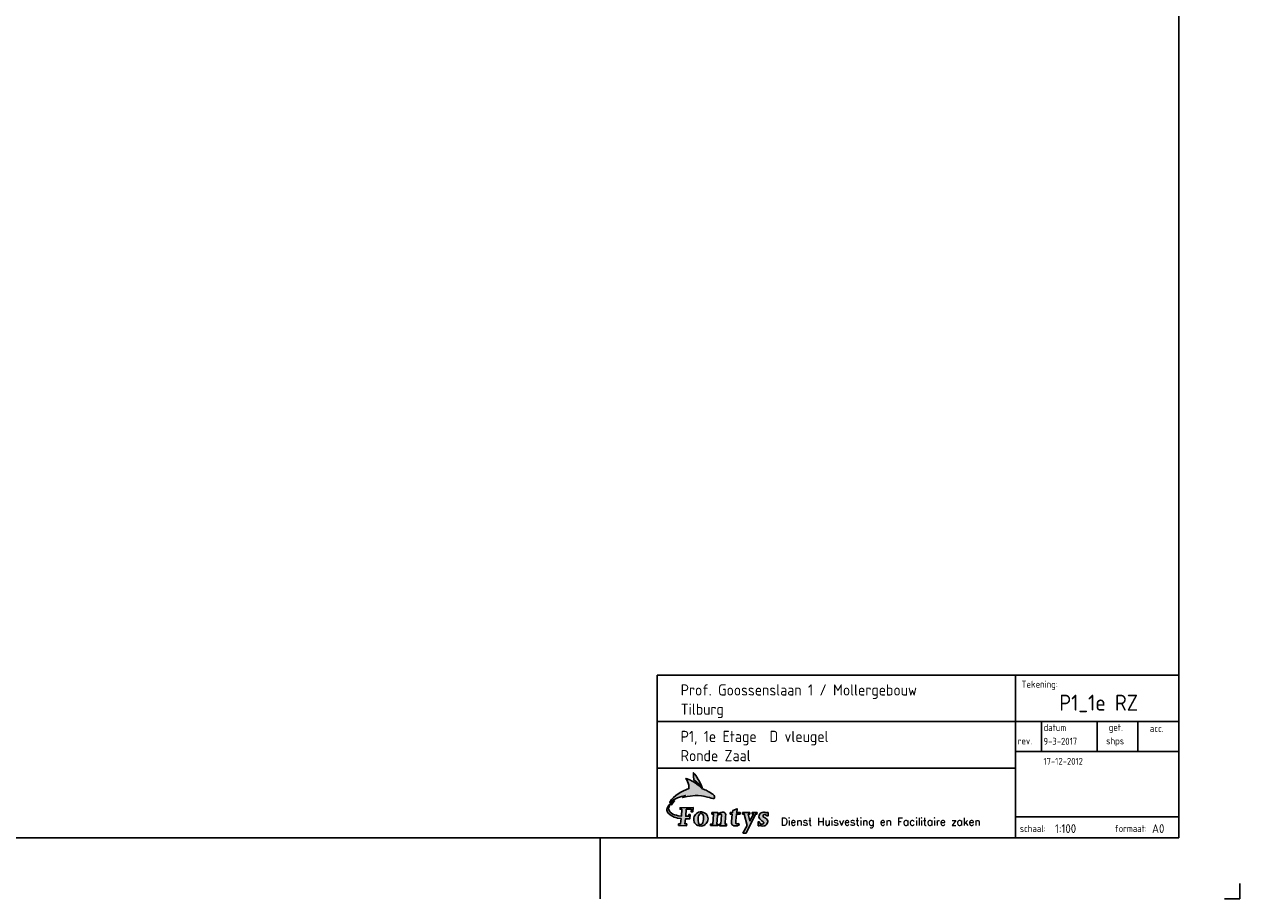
# Model space of a CAD drawing. Header units: millimetres. Extents: x 0 to 118900, y 0 to 84100.
# Tile 5 of 6: x 78994 to 118900, y 0 to 28728. Entities that reach past the tile are written whole.
import ezdxf
from ezdxf.enums import TextEntityAlignment as Align

# ---------------------------------------------------------------- set-up
doc = ezdxf.new("R2010")
doc.units = ezdxf.units.MM
doc.header["$LTSCALE"] = 0.8
doc.layers.get('0').update_dxf_attribs({"linetype": 'CONTINUOUS'})
doc.layers.add('BA$2A---_KADER', color=7, linetype='CONTINUOUS')
doc.layers.add('BB$4A---_STEMPEL', color=7, linetype='CONTINUOUS')
doc.styles.add('ISO', font='ISOCP3')
doc.styles.add('ROMANS', font='ROMANS')

# ---------------------------------------------------------------- blocks, each defined once
blk = doc.blocks.new('SNIJHOEK')
for p, q in [((0, 5), (0, 0)), ((0, 0), (5, 0))]:
    blk.add_line(p, q)
blk = doc.blocks.new('$K-A0H')
blk.add_line((979, 0), (979, 20))
at = {"color": 6}
blk.add_lwpolyline([(1169, 20), (1169, 821), (20, 821), (20, 20)], close=True, dxfattribs=at)
at = {"rotation": 90}
blk.add_blockref('SNIJHOEK', (1189, 0), dxfattribs=at)
blk = doc.blocks.new('FONTYS')
at = {"layer": 'BB$4A---_STEMPEL'}
h = blk.add_hatch(color=256, dxfattribs=at)
h.paths.add_polyline_path([(70.7, 7.5), (70.7, 11.6), (72.1, 11.6), (72.1, 11.4), (72.2, 10.9), (72.5, 10.4), (73.2, 9.7), (74, 9.1), (75, 9.1), (75.9, 9.5), (76.3, 9.8), (76.5, 10.3), (76.6, 10.7), (76.5, 11), (76, 11.8), (74.6, 12.8), (73.4, 13.7), (72.4, 14.7), (71.9, 15.8), (71.6, 17), (71.8, 18.4), (72.2, 19.4), (73, 20.3), (73.9, 21), (75, 21.4), (76.2, 21.7), (77.5, 21.7), (78.8, 21.4), (79.9, 21.2), (79.9, 21.4), (81, 21.4), (81, 17.9), (79.6, 17.9), (78.6, 19), (78.1, 19.3), (77.7, 19.4), (76.9, 19.4), (76.3, 18.9), (76, 18.2), (76, 17.4), (76.4, 16.7), (77.4, 16.1), (78.4, 15.6), (79.5, 14.7), (80.3, 13.6), (80.7, 12.5), (80.8, 11.7), (80.6, 10.9), (79.9, 9.4), (79.3, 8.8), (78.6, 8.2), (77.8, 7.7), (77.1, 7.4), (75.4, 7.2), (73.7, 7.5), (71.8, 8.2), (71.7, 7.4)])
h.paths.add_polyline_path([(54.8, -0.1), (59.2, 7.8), (56.2, 19.8), (54.5, 19.8), (54.5, 21.4), (62, 21.4), (62, 19.8), (60.4, 19.8), (62.2, 12.7), (65.9, 19.8), (64.5, 19.8), (64.5, 21.5), (69.6, 21.4), (69.5, 19.8), (67.9, 19.8), (58.1, -0.1)])
h.paths.add_polyline_path([(9.4, 7.5), (7.8, 7.9), (6.4, 8.6), (5.3, 9.5), (4.5, 10.6), (4, 11.8), (3.7, 13.2), (3.6, 14.5), (3.7, 15.8), (4.1, 17.1), (4.7, 18.4), (5.4, 19.5), (6.4, 20.4), (7.5, 21.2), (8.7, 21.7), (10.2, 22), (11.8, 22), (13.6, 21.5), (15.2, 20.9), (16.4, 19.9), (17.3, 18.9), (18, 17.6), (18.3, 16.3), (18.5, 14.9), (18.3, 13.5), (17.9, 12.2), (17.3, 10.9), (16.5, 9.8), (15.5, 8.8), (14.2, 8), (12.8, 7.5), (11.2, 7.3)])
h.paths.add_polyline_path([(43.7, 19.8), (41.7, 19.8), (41.7, 21.4), (44.1, 21.4), (44.3, 23.4), (48.7, 25.3), (48.4, 21.4), (52, 21.4), (51.9, 19.8), (48.1, 19.8), (47.5, 12.8), (47.3, 11.9), (47.4, 10.6), (47.5, 10.1), (47.8, 9.7), (48.2, 9.5), (48.8, 9.5), (49.6, 9.7), (50.3, 9.9), (50.9, 8.6), (50.8, 8.3), (50.3, 8.1), (49.3, 7.7), (47.1, 7.4), (46.1, 7.4), (45.1, 7.7), (44.3, 8.1), (43.8, 8.6), (43.4, 9.2), (43.1, 10), (43, 11.9)])
h.paths.add_polyline_path([(-12.3, 7.8), (-12.2, 9.5), (-10.1, 9.5), (-9.6, 15.1), (-13.3, 15.6), (-15.1, 16.1), (-16.8, 16.7), (-18.5, 17.5), (-20.1, 18.4), (-21.5, 19.5), (-22.9, 20.9), (-23.6, 21.8), (-24.1, 22.8), (-24.3, 23.8), (-24.3, 24.7), (-24.2, 25.7), (-23.9, 26.6), (-22.8, 28.4), (-21.4, 30), (-19.7, 31.5), (-18, 32.7), (-16.3, 33.6), (-18.2, 31.4), (-19.6, 29.3), (-19.6, 30.9), (-20.4, 30.3), (-21.1, 29.6), (-21.8, 28.7), (-22.2, 27.6), (-22.5, 26.5), (-22.6, 25.4), (-22.4, 24.4), (-22, 23.4), (-21, 21.9), (-19.7, 20.8), (-18.1, 19.8), (-16.4, 19.1), (-14.5, 18.5), (-12.6, 18.1), (-9.2, 17.6), (-8.7, 24.8), (-10.6, 24.8), (-10.6, 26.4), (3, 26.5), (2.8, 22.3), (0.9, 22.3), (1.1, 24.8), (-4.2, 24.8), (-4.7, 17.5), (-1.8, 17.5), (-1.6, 19.2), (-0.3, 19.2), (-0.6, 14.7), (-5.1, 14.7), (-5.6, 9.5), (-3.7, 9.5), (-3.9, 7.7)])
h.paths.add_polyline_path([(21.1, 7.8), (21.2, 9.4), (23.4, 9.4), (24.2, 19.8), (22.5, 19.8), (22.5, 21.4), (28.6, 21.4), (28.6, 20), (30.1, 20.8), (31.7, 21.4), (33.1, 21.7), (34.5, 21.7), (35.6, 21.3), (36.4, 20.6), (36.8, 19.9), (36.9, 19.1), (36.8, 17.5), (36.2, 9.4), (37.8, 9.4), (37.8, 7.7), (30.6, 7.7), (30.6, 9.3), (32, 9.3), (32.5, 18.9), (32.4, 19.4), (32, 19.6), (31.4, 19.7), (30.7, 19.6), (29.3, 19.1), (28.3, 18.4), (27.5, 9.4), (28.6, 9.4), (28.6, 7.8)])
h.paths.add_polyline_path([(10.3, 8.7), (9.6, 9), (9.1, 9.2), (8.8, 9.7), (8.6, 10.3), (8.4, 11.2), (8.2, 12.6), (8.2, 14.6), (8.3, 16.6), (8.7, 18.1), (9.1, 19.1), (9.7, 19.8), (10.5, 20.3), (11.4, 20.4), (12.4, 20.1), (13, 19.5), (13.3, 18.5), (13.6, 17.5), (13.7, 15.8), (13.7, 14.1), (13.5, 12.4), (13.2, 11), (12.6, 10), (11.9, 9.2), (11.1, 8.8)], flags=16)
h.paths.add_polyline_path([(-21.2, 32.3), (-19.5, 34.9), (-17.5, 37.2), (-15.2, 39.2), (-12.6, 41), (-9.9, 42.5), (-7.1, 43.9), (-1.4, 46.3), (-1.4, 47.5), (-1.4, 48), (-1.4, 48), (-1.5, 47.8), (-1.7, 49.9), (-2.3, 52.1), (-2.8, 53.8), (-3.3, 54.9), (-3.9, 56), (-4.5, 56.9), (-3.1, 56.6), (0.2, 55.2), (1.4, 54.6), (3.3, 53.5), (5, 52.4), (6.9, 51), (9.1, 49.3), (10.2, 48.2), (11.4, 47.1), (12.3, 46.1), (13.6, 45.7), (15, 45.2), (16.4, 44.6), (18.6, 43.5), (20.6, 42.4), (22.2, 41.2), (23.4, 40.4), (24.1, 39.8), (24.8, 39.1), (25.3, 38.2), (25.4, 37.3), (25.2, 36.5), (24.9, 36.2), (24.5, 35.9), (23.7, 35.9), (21.7, 36.5), (20, 37), (17.8, 37.6), (15.3, 38.2), (13.6, 38.4), (11.6, 38.7), (8.3, 39), (5.2, 39), (0, 38.4), (-3.1, 38), (-8.1, 37.1), (-5.1, 39.3), (-9.2, 38.1), (-13.2, 36.6), (-16.7, 35.1), (-19.3, 33.7), (-20.6, 32.7), (-21.3, 32.2), (-21.4, 32.1)])
h.paths.add_polyline_path([(10.8, 49.3), (9.2, 51), (8, 52.1), (6.8, 53.2), (5.5, 54.1), (3.6, 55.5), (3.5, 59.2), (3.3, 62.9), (4, 62.2), (4.7, 61.3), (5.8, 59.9), (6.9, 58.3), (8.3, 56), (9.2, 54.6), (9.7, 53.5), (10.2, 52.4), (10.8, 51.3), (11.4, 50.2), (12.5, 47.3)])
at = {"layer": 'BB$4A---_STEMPEL', "color": 7, "linetype": 'Continuous'}
for points in [[(-21.2, 32.3), (-19.5, 34.9), (-17.5, 37.2), (-15.2, 39.2), (-12.6, 41), (-9.9, 42.5), (-7.1, 43.9), (-1.4, 46.3), (-1.4, 47.5), (-1.4, 48), (-1.4, 48), (-1.5, 47.8), (-1.7, 49.9), (-2.3, 52.1), (-2.8, 53.8), (-3.3, 54.9), (-3.9, 56), (-4.5, 56.9), (-3.1, 56.6), (0.2, 55.2), (0.2, 55.2), (1.4, 54.6), (3.3, 53.5), (5, 52.4), (6.9, 51), (9.1, 49.3), (10.2, 48.2), (11.4, 47.1), (12.3, 46.1), (13.6, 45.7), (15, 45.2), (16.4, 44.6), (18.6, 43.5), (20.6, 42.4), (22.2, 41.2), (23.4, 40.4), (24.1, 39.8), (24.8, 39.1), (25.3, 38.2), (25.4, 37.3), (25.2, 36.5), (24.9, 36.2), (24.5, 35.9), (23.7, 35.9), (21.7, 36.5), (20, 37), (17.8, 37.6), (15.3, 38.2), (13.6, 38.4), (11.6, 38.7), (8.3, 39), (5.2, 39), (0, 38.4), (-3.1, 38), (-8.1, 37.1), (-5.1, 39.3), (-9.2, 38.1), (-13.2, 36.6), (-16.7, 35.1), (-19.3, 33.7), (-20.6, 32.7), (-21.3, 32.2), (-21.4, 32.1), (-21.4, 32.1), (-21.2, 32.3)], [(10.8, 49.3), (9.2, 51), (8, 52.1), (6.8, 53.2), (5.5, 54.1), (3.6, 55.5), (3.5, 59.2), (3.3, 62.9), (4, 62.2), (4.7, 61.3), (5.8, 59.9), (6.9, 58.3), (8.3, 56), (9.2, 54.6), (9.7, 53.5), (10.2, 52.4), (10.8, 51.3), (11.4, 50.2), (12.5, 47.3), (10.8, 49.3)], [(-12.3, 7.8), (-12.2, 9.5), (-10.1, 9.5), (-9.6, 15.1), (-13.3, 15.6), (-15.1, 16.1), (-16.8, 16.7), (-18.5, 17.5), (-20.1, 18.4), (-21.5, 19.5), (-22.9, 20.9), (-23.6, 21.8), (-24.1, 22.8), (-24.3, 23.8), (-24.3, 24.7), (-24.2, 25.7), (-23.9, 26.6), (-22.8, 28.4), (-21.4, 30), (-19.7, 31.5), (-18, 32.7), (-16.3, 33.6), (-18.2, 31.4), (-19.6, 29.3), (-19.6, 30.9), (-20.4, 30.3), (-21.1, 29.6), (-21.8, 28.7), (-22.2, 27.6), (-22.5, 26.5), (-22.6, 25.4), (-22.4, 24.4), (-22, 23.4), (-21, 21.9), (-19.7, 20.8), (-18.1, 19.8), (-16.4, 19.1), (-14.5, 18.5), (-12.6, 18.1), (-9.2, 17.6), (-8.7, 24.8), (-10.6, 24.8), (-10.6, 26.4), (3, 26.5), (2.8, 22.3), (0.9, 22.3), (1.1, 24.8), (-4.2, 24.8), (-4.7, 17.5), (-1.8, 17.5), (-1.6, 19.2), (-0.3, 19.2), (-0.6, 14.7), (-5.1, 14.7), (-5.6, 9.5), (-3.7, 9.5), (-3.9, 7.7), (-12.3, 7.8)], [(9.4, 7.5), (7.8, 7.9), (6.4, 8.6), (5.3, 9.5), (4.5, 10.6), (4, 11.8), (3.7, 13.2), (3.6, 14.5), (3.7, 15.8), (4.1, 17.1), (4.7, 18.4), (5.4, 19.5), (6.4, 20.4), (7.5, 21.2), (8.7, 21.7), (10.2, 22), (11.8, 22), (13.6, 21.5), (15.2, 20.9), (16.4, 19.9), (17.3, 18.9), (18, 17.6), (18.3, 16.3), (18.5, 14.9), (18.3, 13.5), (17.9, 12.2), (17.3, 10.9), (16.5, 9.8), (15.5, 8.8), (14.2, 8), (12.8, 7.5), (11.2, 7.3), (9.4, 7.5)], [(10.3, 8.7), (9.6, 9), (9.1, 9.2), (8.8, 9.7), (8.6, 10.3), (8.4, 11.2), (8.2, 12.6), (8.2, 14.6), (8.3, 16.6), (8.7, 18.1), (9.1, 19.1), (9.7, 19.8), (10.5, 20.3), (11.4, 20.4), (12.4, 20.1), (13, 19.5), (13.3, 18.5), (13.6, 17.5), (13.7, 15.8), (13.7, 14.1), (13.5, 12.4), (13.2, 11), (12.6, 10), (11.9, 9.2), (11.1, 8.8), (10.3, 8.7)], [(21.1, 7.8), (21.2, 9.4), (23.4, 9.4), (24.2, 19.8), (22.5, 19.8), (22.5, 21.4), (28.6, 21.4), (28.6, 20), (30.1, 20.8), (31.7, 21.4), (33.1, 21.7), (34.5, 21.7), (35.6, 21.3), (36.4, 20.6), (36.8, 19.9), (36.9, 19.1), (36.8, 17.5), (36.2, 9.4), (37.8, 9.4), (37.8, 7.7), (30.6, 7.7), (30.6, 9.3), (32, 9.3), (32.5, 18.9), (32.4, 19.4), (32, 19.6), (31.4, 19.7), (30.7, 19.6), (29.3, 19.1), (28.3, 18.4), (27.5, 9.4), (28.6, 9.4), (28.6, 7.8), (21.1, 7.8)], [(43.7, 19.8), (41.7, 19.8), (41.7, 21.4), (44.1, 21.4), (44.3, 23.4), (48.7, 25.3), (48.4, 21.4), (52, 21.4), (51.9, 19.8), (48.1, 19.8), (47.5, 12.8), (47.3, 11.9), (47.4, 10.6), (47.5, 10.1), (47.8, 9.7), (48.2, 9.5), (48.8, 9.5), (49.6, 9.7), (50.3, 9.9), (50.9, 8.6), (50.8, 8.3), (50.3, 8.1), (49.3, 7.7), (47.1, 7.4), (46.1, 7.4), (45.1, 7.7), (44.3, 8.1), (43.8, 8.6), (43.4, 9.2), (43.1, 10), (43, 11.9), (43.7, 19.8)], [(54.8, -0.1), (59.2, 7.8), (56.2, 19.8), (54.5, 19.8), (54.5, 21.4), (62, 21.4), (62, 19.8), (60.4, 19.8), (62.2, 12.7), (65.9, 19.8), (64.5, 19.8), (64.5, 21.5), (69.6, 21.4), (69.5, 19.8), (67.9, 19.8), (58.1, -0.1), (54.8, -0.1)], [(70.7, 7.5), (70.7, 11.6), (72.1, 11.6), (72.1, 11.4), (72.2, 10.9), (72.5, 10.4), (73.2, 9.7), (74, 9.1), (75, 9.1), (75.9, 9.5), (76.3, 9.8), (76.5, 10.3), (76.6, 10.7), (76.5, 11), (76, 11.8), (74.6, 12.8), (73.4, 13.7), (72.4, 14.7), (71.9, 15.8), (71.6, 17), (71.8, 18.4), (72.2, 19.4), (73, 20.3), (73.9, 21), (75, 21.4), (76.2, 21.7), (77.5, 21.7), (78.8, 21.4), (79.9, 21.2), (79.9, 21.4), (81, 21.4), (81, 17.9), (79.6, 17.9), (78.6, 19), (78.1, 19.3), (77.7, 19.4), (76.9, 19.4), (76.3, 18.9), (76, 18.2), (76, 17.4), (76.4, 16.7), (77.4, 16.1), (78.4, 15.6), (79.5, 14.7), (80.3, 13.6), (80.7, 12.5), (80.8, 11.7), (80.6, 10.9), (79.9, 9.4), (79.3, 8.8), (78.6, 8.2), (77.8, 7.7), (77.1, 7.4), (75.4, 7.2), (73.7, 7.5), (71.8, 8.2), (71.7, 7.4), (70.7, 7.5)]]:
    blk.add_lwpolyline(points, dxfattribs=at)
at = {"layer": 'BB$4A---_STEMPEL', "style": 'ROMANS'}
blk.add_text('Dienst Huisvesting en Facilitaire zaken', height=7.963, dxfattribs=at).set_placement((94.4, 7.9))
blk = doc.blocks.new('STAMP')
at = {"layer": 'BB$4A---_STEMPEL', "color": 4}
blk.add_lwpolyline([(-17130, 5345), (0, 5345), (0, 0), (-17130, 0)], close=True, dxfattribs=at)
at = {"layer": 'BB$4A---_STEMPEL', "color": 3}
for points in [[(-5359, 5345), (-5359, 0)], [(-17130, 3818), (0, 3818)], [(-17130, 2291), (-5359, 2291)], [(-5359, 691), (0, 691)]]:
    blk.add_lwpolyline(points, dxfattribs=at)
at = {"layer": 'BB$4A---_STEMPEL', "color": 7}
for points in [[(-4510, 3818), (-4510, 2836)], [(-2680, 3818), (-2680, 2836)], [(-1340, 3818), (-1340, 2836)], [(-5359, 2836), (0, 2836)]]:
    blk.add_lwpolyline(points, dxfattribs=at)
at = {"layer": 'BB$4A---_STEMPEL', "xscale": 31.5, "yscale": 31.5, "zscale": 31.5}
blk.add_blockref('FONTYS', (-16039, 157), dxfattribs=at)
at = {"layer": 'BB$4A---_STEMPEL', "color": 7, "style": 'ISO'}
for s, p in [('Tekening:', (-5161, 4932)), ('datum', (-4437, 3506)), ('rev.', (-5290, 3069)), ('schaal:', (-5221, 191)), ('formaat:', (-2107, 191))]:
    blk.add_text(s, height=229.1, dxfattribs=at).set_placement(p)
for s, p in [('get.', (-2069, 3595)), ('acc.', (-725, 3595))]:
    blk.add_text(s, height=229.1, dxfattribs=at).set_placement(p, align=Align.MIDDLE)
at = {"layer": 'BB$4A---_STEMPEL', "color": 1, "style": 'ISO'}
for tag, p, height in [('Object', (-16354, 4675), 367), ('Adres', (-16354, 4044), 367), ('Tekening', (-16355, 3148), 367), ('Soort', (-16355, 2517), 367), ('Printschaal', (-4064, 160), 286), ('Formaat', (-880, 160), 286)]:
    blk.add_attdef(tag, p, '', height=height, dxfattribs=at)
at = {"layer": 'BB$4A---_STEMPEL', "color": 4, "style": 'ISO'}
blk.add_attdef('Tnr', text='', height=525, dxfattribs=at).set_placement((-2629, 4415), align=Align.MIDDLE)
at = {"layer": 'BB$4A---_STEMPEL', "color": 2, "style": 'ISO'}
blk.add_attdef('Dat0', (-4443, 3057), '', height=229, dxfattribs=at)
for tag, p in [('TEK0', (-2089, 3151)), ('Acc0', (-749, 3151))]:
    blk.add_attdef(tag, text='', height=229, dxfattribs=at).set_placement(p, align=Align.MIDDLE)
at = {"layer": 'BB$4A---_STEMPEL', "color": 7, "style": 'ISO', "flags": 8}
for tag, p in [('REV1', (-4973, 2512)), ('TEK1', (-2089, 2493)), ('Acc1', (-749, 2493)), ('REV2', (-4973, 1967)), ('TEK2', (-2089, 1948)), ('Acc2', (-749, 1948)), ('REV3', (-4973, 1422)), ('TEK3', (-2089, 1403)), ('Acc3', (-749, 1403)), ('REV4', (-4973, 912)), ('TEK4', (-2089, 893)), ('Acc4', (-749, 893))]:
    blk.add_attdef(tag, text='', height=229, dxfattribs=at).set_placement(p, align=Align.MIDDLE)
for tag, p in [('Dat1', (-4443, 2399)), ('Dat2', (-4443, 1854)), ('Dat3', (-4443, 1309)), ('Dat4', (-4443, 800))]:
    blk.add_attdef(tag, p, '', height=229, dxfattribs=at)

msp = doc.modelspace()

# ---------------------------------------------------------------- block references
at = {"layer": 'BA$2A---_KADER', "xscale": 100, "yscale": 100, "zscale": 100}
msp.add_blockref('$K-A0H', (0, 0), dxfattribs=at)
at = {"layer": 'BB$4A---_STEMPEL'}
ref = msp.add_blockref('STAMP', (116900, 2000), dxfattribs=at)
ref.add_attrib('Object', 'Prof. Goossenslaan 1 / Mollergebouw', (100546, 6675), dxfattribs={"color": 1, "height": 367.46, "style": 'ISO'})
ref.add_attrib('Adres', 'Tilburg', (100546, 6044), dxfattribs={"color": 1, "height": 367.5, "style": 'ISO'})
ref.add_attrib('Tekening', 'P1, 1e Etage  D vleugel', (100545, 5148), dxfattribs={"color": 1, "height": 367.46, "style": 'ISO'})
ref.add_attrib('Soort', 'Ronde Zaal', (100545, 4517), dxfattribs={"color": 1, "height": 367.5, "style": 'ISO'})
ref.add_attrib('Dat0', '9-3-2017', (112457, 5057), dxfattribs={"color": 2, "height": 229.1, "style": 'ISO'})
ref.add_attrib('TEK0', 'shps', dxfattribs={"color": 2, "height": 229.1, "style": 'ISO'}).set_placement((114811, 5151), align=Align.MIDDLE)
ref.add_attrib('Printschaal', '1:100', (112836, 2160), dxfattribs={"color": 1, "height": 286.3, "style": 'ISO'})
ref.add_attrib('Formaat', 'A0', (116020, 2160), dxfattribs={"color": 1, "height": 286.3, "style": 'ISO'})
ref.add_attrib('Tnr', 'P1_1e RZ', dxfattribs={"color": 4, "height": 524.9, "style": 'ISO'}).set_placement((114271, 6415), align=Align.MIDDLE)
ref.add_attrib('Dat1', '17-12-2012', (112457, 4399), dxfattribs={"color": 7, "height": 229.1, "style": 'ISO'})

doc.saveas('drawing.dxf')
